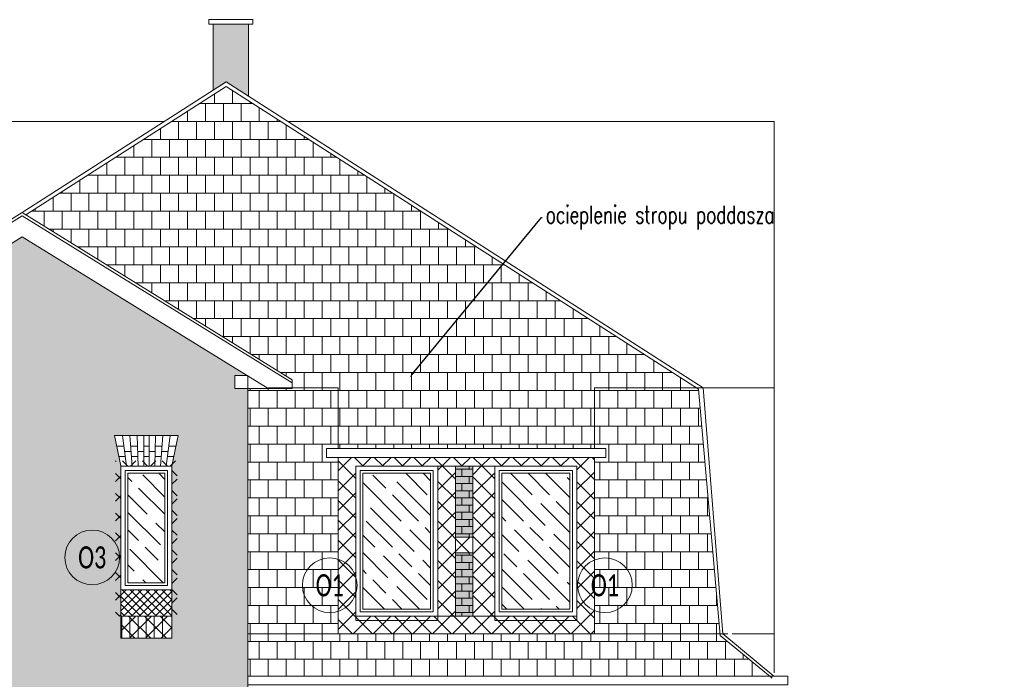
# Model space of a CAD drawing. Header units: millimetres. Extents: x 284606 to 569416, y -192995 to -95103.
# Tile 136 of 178: x 298384 to 299500, y -98351 to -97604. Entities that reach past the tile are written whole.
import ezdxf
from ezdxf import colors
from ezdxf.entities.mleader import LeaderData, LeaderLine
from ezdxf.enums import TextEntityAlignment as Align
from ezdxf.math import Vec2, Vec3

# ---------------------------------------------------------------- set-up
doc = ezdxf.new("R2010")
doc.units = ezdxf.units.MM
for name, color, linetype, lineweight in [('!STR_Elewacje 0.15', 10, 'Continuous', 15), ('!STR_Konstrukcja 0.20', 200, 'Continuous', 20), ('!STR_Kreskowanie', 253, 'Continuous', 5), ('!STR_Ocieplenie 0.05', 1, 'Continuous', 5), ('!STR_Opisy 0.09', 8, 'Continuous', 9), ('!STR_Stolarka okienna', 72, 'Continuous', 15), ('EKO Opisy 0.09', 8, 'Continuous', 9)]:
    doc.layers.add(name, color=color, linetype=linetype, lineweight=lineweight)
doc.layers.add('!STR_Kreskowanie ścian', color=7, linetype='Continuous', lineweight=5, true_color=0xa6a6a6)
doc.styles.add('EKO 1-10', font='romans.shx', dxfattribs={"width": 0.8, "height": 15})
doc.styles.add('EKO CM 1-50', font='calibri.ttf', dxfattribs={"width": 0.8, "height": 12.5})
doc.styles.add('j-romans', font='romans.shx', dxfattribs={"width": 0.7})
pattern_1 = [(0, (11300.432, 0), (0, 8.128), []), (90, (11300.432, 0), (-8.128, 8.128), [8.128, -8.128])]

# ---------------------------------------------------------------- blocks, each defined once
blk = doc.blocks.new('OKNO GÓRA')
at = {"layer": '!STR_Kreskowanie', "ltscale": 0.3}
h = blk.add_hatch(dxfattribs=at)
h.set_pattern_fill('GOST_WOOD', color=256, scale=7, angle=45)
h.set_pattern_definition([(135, (-288886.88, 98283.69), (29.698485, 29.698485), [70, -14]), (135, (-288867.08, 98283.69), (29.698485, 29.698485), [42, -10.5, 21, -10.5]), (135, (-288842.333, 98278.74), (29.698485, 29.698485), [70, -14])])
h.paths.add_polyline_path([(85, 162), (8, 162), (8, 8), (85, 8)])
at = {"layer": '!STR_Ocieplenie 0.05', "ltscale": 1.5}
blk.add_lwpolyline([(0, 0), (93, 0), (93, -5), (0, -5)], close=True, dxfattribs=at)
at = {"layer": '!STR_Stolarka okienna', "ltscale": 1.5}
blk.add_lwpolyline([(93, 0), (93, 170), (0, 170), (0, 0), (93, 0)], dxfattribs=at)
for points in [[(88, 5), (88, 165), (5, 165), (5, 5)], [(85, 162), (8, 162), (8, 8), (85, 8)]]:
    blk.add_lwpolyline(points, close=True, dxfattribs=at)
blk = doc.blocks.new('KÓLKO')
at = {"layer": '!STR_Opisy 0.09'}
blk.add_circle((0, -15.51), 15.51, dxfattribs=at)
at = {"layer": '!STR_Opisy 0.09', "style": 'EKO 1-10', "width": 0.8}
blk.add_attdef('NR', text='', height=15, dxfattribs=at).set_placement((0, -15.51), align=Align.MIDDLE_CENTER)

msp = doc.modelspace()

# ---------------------------------------------------------------- hatches: boundary and pattern name
at = {"layer": '!STR_Kreskowanie', "ltscale": 0.3}
h = msp.add_hatch(dxfattribs=at)
h.set_pattern_fill('GOST_WOOD', color=256, scale=7, angle=45)
h.set_pattern_definition([(135, (3771.297, 2899.78), (29.698485, 29.698485), [70, -14]), (135, (3791.096, 2899.78), (29.698485, 29.698485), [42, -10.5, 21, -10.5]), (135, (3815.844, 2894.83), (29.698485, 29.698485), [70, -14])])
h.paths.add_polyline_path([(298548.8, -98159.7), (298506.8, -98159.7), (298506.8, -98241.7), (298548.8, -98241.7)])
h.paths.add_polyline_path([(298548.8, -98117.7), (298506.8, -98117.7), (298506.8, -98159.7), (298548.8, -98159.7)])
at = {"layer": '!STR_Kreskowanie ścian', "ltscale": 0.3}
h = msp.add_hatch(dxfattribs=at)
h.set_pattern_fill('AR-B816', color=256, scale=0.04)
h.set_pattern_definition(pattern_1)
h.paths.add_polyline_path([(298643.6, -97608.5), (298603.6, -97608.5), (298603.6, -97683.2), (298618.2, -97673.8), (298643.6, -97690.1)])
h.paths.add_polyline_path([(300036, -97608.5), (299930, -97608.5), (299930, -97853.7), (300036, -97753.3)])
h.paths.add_polyline_path([(300522.4, -97608.5), (300368, -97608.5), (300368, -97673.8), (300522.4, -97673.8)])
h.paths.add_polyline_path([(301048.5, -97608.5), (300882.9, -97608.5), (300882.9, -97673.8), (301048.5, -97673.8)])
h.paths.add_polyline_path([(301282.1, -97608.5), (301104.6, -97608.5), (301104.6, -97714.7), (301282.1, -97886.5)])
h.paths.add_polyline_path([(302551.7, -97608.5), (302511.7, -97608.5), (302511.7, -97690.1), (302537.1, -97673.8), (302551.7, -97683.2)])
h.paths.add_polyline_path([(303967.5, -97605.5), (303789.9, -97605.5), (303789.9, -97840.3), (303967.5, -97707.3)])
h.paths.add_polyline_path([(304189.1, -97605.5), (304023.5, -97605.5), (304023.5, -97673.8), (304189.1, -97673.8)])
h.paths.add_polyline_path([(304704.1, -97605.5), (304549.6, -97605.5), (304549.6, -97673.8), (304704.1, -97673.8)])
h.paths.add_polyline_path([(305142.1, -97611.3), (305036.1, -97611.3), (305036.1, -97756.8), (305100.3, -97822.2), (305142.1, -97822.2)])
at = {"layer": '!STR_Kreskowanie ścian', "ltscale": 1.5}
h = msp.add_hatch(dxfattribs=at)
h.set_pattern_fill('AR-B88', color=256, scale=0.1)
h.set_pattern_definition([(0, (11300.432, 0), (0, 20.32), []), (90, (11300.432, 0), (-10.16, 20.32), [20.32, -20.32])])
h.paths.add_polyline_path([(298618.2, -97679.4), (298391.2, -97824.8), (298692.9, -98011.7), (298692.9, -98020.8), (298745, -98020.8), (298745, -98089.7), (299035.6, -98089.7), (299035.6, -98020.8), (299151.3, -98020.8)])
h.paths.add_polyline_path([(298745, -98099.7), (298731.8, -98099.7), (298731.8, -98089.7), (298745, -98089.7), (298745, -98020.8), (298692.9, -98020.8), (298692.9, -98021.7), (298642.9, -98021.7), (298642.9, -98299.8), (298745, -98299.8)])
h.paths.add_polyline_path([(299176.3, -98299.8), (298642.9, -98299.8), (298642.9, -98347.5), (299234.2, -98347.5)])
h.paths.add_polyline_path([(299153.4, -98022.2), (299151.3, -98020.8), (299035.6, -98020.8), (299035.6, -98089.7), (299048.5, -98089.7), (299048.5, -98099.7), (299035.6, -98099.7), (299035.6, -98299.8), (299178.1, -98299.8)])
at = {"layer": '!STR_Kreskowanie ścian', "ltscale": 0.3}
h = msp.add_hatch(dxfattribs=at)
h.set_pattern_fill('AR-B816', color=256, scale=0.04)
h.set_pattern_definition(pattern_1)
h.paths.add_polyline_path([(298642.9, -98021.7), (298627.9, -98021.7), (298627.9, -98006.7), (298642.9, -98006.7), (298387, -97849.6), (298131.2, -98006.7), (298146.2, -98006.7), (298146.2, -98021.7), (298131.2, -98021.7), (298131.2, -98677.6), (298229.7, -98677.6), (298229.7, -98540.3), (298379.5, -98540.3), (298379.5, -98677.6), (298642.9, -98677.6)])
h.paths.add_polyline_path([(298257.6, -98461.4), (298257.6, -98436.4), (298257.6, -98266.4), (298247.6, -98231.5), (298360.5, -98231.5), (298350.6, -98266.4), (298350.6, -98436.4), (298350.6, -98461.4)], flags=16)
h.paths.add_polyline_path([(298262.6, -98431.4), (298262.6, -98271.4), (298345.6, -98271.4), (298345.6, -98431.4), (298306.6, -98431.4)], flags=0)
h.paths.add_polyline_path([(298265.6, -98428.4), (298265.6, -98327.4), (298298.6, -98327.4), (298298.6, -98428.4)], flags=0)
h.paths.add_polyline_path([(298309.6, -98428.4), (298309.6, -98327.4), (298342.6, -98327.4), (298342.6, -98428.4)], flags=0)
h.paths.add_polyline_path([(298265.6, -98316.4), (298265.6, -98274.4), (298298.6, -98274.4), (298298.6, -98316.4)], flags=0)
h.paths.add_polyline_path([(298309.6, -98316.4), (298309.6, -98274.4), (298342.6, -98274.4), (298342.6, -98316.4)], flags=0)
h.paths.add_polyline_path([(298258.5, -98243.5), (298266.5, -98243.5), (298267.7, -98249.5), (298274.7, -98249.5), (298273.8, -98243.5), (298280, -98243.5), (298280.8, -98249.5), (298287.7, -98249.5), (298287.2, -98243.5), (298294.4, -98243.5), (298294.6, -98249.5), (298301.1, -98249.5), (298301.1, -98243.5), (298307.1, -98243.5), (298307.1, -98249.5), (298313.5, -98249.5), (298313.7, -98243.5), (298320.9, -98243.5), (298320.4, -98249.5), (298327.3, -98249.5), (298328.1, -98243.5), (298334.3, -98243.5), (298333.5, -98249.5), (298340.4, -98249.5), (298341.6, -98243.5), (298349.6, -98243.5), (298346.7, -98255.5), (298339.2, -98255.5), (298340.4, -98249.5), (298333.5, -98249.5), (298332.6, -98255.5), (298326.5, -98255.5), (298327.3, -98249.5), (298320.4, -98249.5), (298320, -98255.5), (298313.4, -98255.5), (298313.5, -98249.5), (298307.1, -98249.5), (298307.1, -98255.5), (298301.1, -98255.5), (298301.1, -98249.5), (298294.6, -98249.5), (298294.7, -98255.5), (298288.2, -98255.5), (298287.7, -98249.5), (298280.8, -98249.5), (298281.6, -98255.5), (298275.5, -98255.5), (298274.7, -98249.5), (298267.7, -98249.5), (298268.9, -98255.5), (298261.4, -98255.5)], flags=0)
h.paths.add_polyline_path([(298498.8, -98427), (298491.8, -98392.4), (298563.7, -98392.4), (298556.8, -98427), (298556.8, -98597.3), (298556.8, -98622.3), (298498.8, -98622.3), (298498.8, -98597.3)], flags=16)
h.paths.add_polyline_path([(298503.8, -98432.3), (298551.8, -98432.3), (298551.8, -98480.3), (298551.8, -98592.3), (298503.8, -98592.3)], flags=0)
h.paths.add_polyline_path([(298506.8, -98435.3), (298548.8, -98435.3), (298548.8, -98589.3), (298506.8, -98589.3)], flags=0)
h.paths.add_polyline_path([(298509.9, -98404.4), (298517.6, -98404.4), (298517.8, -98410.4), (298524.8, -98410.4), (298524.8, -98404.4), (298530.8, -98404.4), (298530.8, -98410.4), (298537.8, -98410.4), (298537.9, -98404.4), (298545.7, -98404.4), (298544.7, -98416.4), (298537.6, -98416.4), (298537.8, -98410.4), (298530.8, -98410.4), (298530.8, -98416.4), (298524.8, -98416.4), (298524.8, -98410.4), (298517.8, -98410.4), (298518, -98416.4), (298510.9, -98416.4)], flags=0)
h.paths.add_polyline_path([(298258.1, -98180.9), (298258.1, -98154.9), (298282.1, -98154.9), (298282.1, -98180.9)], flags=16)
h.paths.add_polyline_path([(298332.1, -98180.9), (298332.1, -98154.9), (298356.1, -98154.9), (298356.1, -98180.9)], flags=16)
h.paths.add_polyline_path([(298498.8, -98304.7), (298498.8, -98279.7), (298498.8, -98109.4), (298491.8, -98074.8), (298563.7, -98074.8), (298556.8, -98109.4), (298556.8, -98279.7), (298556.8, -98304.7)], flags=16)
h.paths.add_polyline_path([(298503.8, -98274.7), (298503.8, -98114.7), (298551.8, -98114.7), (298551.8, -98162.7), (298551.8, -98274.7)], flags=0)
h.paths.add_polyline_path([(298506.8, -98271.7), (298506.8, -98117.7), (298548.8, -98117.7), (298548.8, -98271.7)], flags=0)
h.paths.add_polyline_path([(298258.1, -98131.7), (298258.1, -98106.7), (298258.1, -98041.7), (298250.1, -98021.8), (298363, -98021.8), (298356.1, -98041.7), (298356.1, -98106.7), (298356.1, -98131.7)], flags=16)
h.paths.add_polyline_path([(298263.1, -98101.7), (298263.1, -98046.7), (298351.1, -98046.7), (298351.1, -98101.7)], flags=0)
h.paths.add_polyline_path([(298266.1, -98098.7), (298266.1, -98049.7), (298301.6, -98049.7), (298301.6, -98098.7)], flags=0)
h.paths.add_polyline_path([(298312.6, -98098.7), (298312.6, -98049.7), (298348.1, -98049.7), (298348.1, -98098.7)], flags=0)
h.paths.add_polyline_path([(298509.9, -98086.8), (298517.6, -98086.8), (298517.8, -98092.8), (298524.8, -98092.8), (298524.8, -98086.8), (298530.8, -98086.8), (298530.8, -98092.8), (298537.8, -98092.8), (298537.9, -98086.8), (298545.7, -98086.8), (298544.7, -98098.8), (298537.6, -98098.8), (298537.8, -98092.8), (298530.8, -98092.8), (298530.8, -98098.8), (298524.8, -98098.8), (298524.8, -98092.8), (298517.8, -98092.8), (298518, -98098.8), (298510.9, -98098.8)], flags=0)
h.paths.add_polyline_path([(298229.7, -98689.6), (298125.2, -98689.6), (298125.2, -98766.6), (298229.7, -98765.5)])
h.paths.add_polyline_path([(298484.1, -98730.5), (298476.3, -98695.6), (298570.8, -98695.6), (298563.9, -98730.5), (298563.9, -98764.6), (298642.9, -98764.3), (298648.9, -98764.4), (298648.9, -98689.6), (298379.5, -98689.6), (298379.5, -98765.5), (298484.1, -98765)])
h.paths.add_polyline_path([(299195.2, -98689.6), (298680.7, -98689.6), (298680.7, -98765), (299180.4, -98774.5), (299195.2, -98774.6)])
h.paths.add_polyline_path([(299189.2, -98367.5), (298957.8, -98367.5), (298680.7, -98367.5), (298680.7, -98677.6), (299189.2, -98677.6)])
h.paths.add_polyline_path([(298708.2, -98493.3), (298708.2, -98427.3), (298701.2, -98427.3), (298773.1, -98427.3), (298766.2, -98427.3), (298766.2, -98493.3)], flags=16)
h.paths.add_polyline_path([(298713.2, -98488.3), (298713.2, -98432.3), (298761.2, -98432.3), (298761.2, -98486.3), (298761.2, -98488.3)], flags=0)
h.paths.add_polyline_path([(298716.2, -98485.3), (298716.2, -98435.3), (298758.2, -98435.3), (298758.2, -98485.3)], flags=0)
h.paths.add_polyline_path([(298727.3, -98416.7), (298720.3, -98416.7), (298719.3, -98404.7), (298727, -98404.7), (298727.2, -98410.7), (298734.2, -98410.7), (298734.2, -98404.7), (298740.2, -98404.7), (298740.2, -98410.7), (298747.1, -98410.7), (298747.3, -98404.7), (298755, -98404.7), (298754.1, -98416.7), (298747, -98416.7), (298747.1, -98410.7), (298740.2, -98410.7), (298740.2, -98416.7), (298734.2, -98416.7), (298734.2, -98410.7), (298727.2, -98410.7)], flags=16)
h.paths.add_polyline_path([(298670.7, -98367.5), (298642.9, -98367.5), (298642.9, -98677.6), (298670.7, -98677.6)])
h.paths.add_polyline_path([(298670.7, -98689.6), (298648.9, -98689.6), (298648.9, -98764.4), (298670.7, -98764.8)])
at = {"layer": '!STR_Kreskowanie ścian', "ltscale": 0.3, "true_color": 0xdbdbdb}
h = msp.add_hatch(color=254, dxfattribs=at)
h.dxf.hatch_style = 1
h.paths.add_polyline_path([(298282.1, -98154.9), (298258.1, -98154.9), (298258.1, -98180.9), (298282.1, -98180.9)])
h.paths.add_polyline_path([(298356.1, -98154.9), (298332.1, -98154.9), (298332.1, -98180.9), (298356.1, -98180.9)])
h.paths.add_polyline_path([(298897.7, -98109.7), (298878, -98109.7), (298878, -98189.9), (298897.7, -98189.9)])
h.paths.add_polyline_path([(298897.7, -98207.9), (298878, -98207.9), (298878, -98279.7), (298897.7, -98279.7)])
at = {"layer": '!STR_Kreskowanie ścian', "ltscale": 0.3}
h = msp.add_hatch(dxfattribs=at)
h.set_pattern_fill('AR-B816', color=256, scale=0.04)
h.set_pattern_definition(pattern_1)
h.paths.add_polyline_path([(298282.1, -98154.9), (298258.1, -98154.9), (298258.1, -98180.9), (298282.1, -98180.9)])
h.paths.add_polyline_path([(298356.1, -98154.9), (298332.1, -98154.9), (298332.1, -98180.9), (298356.1, -98180.9)])
h.paths.add_polyline_path([(298897.7, -98109.7), (298878, -98109.7), (298878, -98189.9), (298897.7, -98189.9)])
h.paths.add_polyline_path([(298897.7, -98207.9), (298878, -98207.9), (298878, -98279.7), (298897.7, -98279.7)])
at = {"layer": '!STR_Kreskowanie ścian', "ltscale": 1.5}
h = msp.add_hatch(dxfattribs=at)
h.set_pattern_fill('ANSI31', color=256, scale=2.9, angle=45)
h.set_pattern_definition([(90, (-293266.105, 109093.695), (-9.2075, 9e-16), [])])
h.paths.add_polyline_path([(298554.8, -98279.7), (298554.8, -98304.7), (298495.3, -98304.7), (298495.3, -98279.7)])
at = {"layer": '!STR_Ocieplenie 0.05', "lineweight": 5, "ltscale": 0.3, "true_color": 0x387fc2}
h = msp.add_hatch(dxfattribs=at)
h.set_pattern_fill('ANSI37', color=145, scale=5)
h.set_pattern_definition([(45, (509.759, 4140.273), (-11.22532015, 11.22532015), []), (135, (509.759, 4140.273), (-11.22532015, -11.22532015), [])])
h.paths.add_polyline_path([(298562.7, -98103.6), (298492.7, -98103.6), (298492.7, -98279.6), (298498.7, -98279.6), (298498.7, -98109.6), (298556.7, -98109.6), (298556.7, -98279.6), (298562.7, -98279.6)])
at = {"layer": '!STR_Ocieplenie 0.05', "lineweight": 5, "ltscale": 0.3, "true_color": 0xa3d425}
h = msp.add_hatch(dxfattribs=at)
h.set_pattern_fill('ANSI37', color=62, scale=5)
h.paths.add_polyline_path([(298878, -98109.7), (298858, -98109.7), (298858, -98279.7), (298878, -98279.7)], flags=0)
h.paths.add_polyline_path([(298922.6, -98109.7), (298897.7, -98109.7), (298897.7, -98279.7), (298922.6, -98279.7)], flags=0)
h.paths.add_polyline_path([(299035.6, -98099.7), (298745, -98099.7), (298745, -98299.7), (299035.6, -98299.7)])
h.paths.add_polyline_path([(299015.6, -98109.7), (299015.6, -98279.7), (298922.6, -98279.7), (298765, -98279.7), (298765, -98109.7), (298858, -98109.7)], flags=16)
h.paths.add_polyline_path([(298897.7, -98207.9), (298878, -98207.9), (298878, -98189.9), (298897.7, -98189.9)], flags=0)
h.paths.add_polyline_path([(298927.6, -98114.7), (299010.6, -98114.7), (299010.6, -98274.7), (298927.6, -98274.7)], flags=0)
h.paths.add_polyline_path([(298930.6, -98117.7), (299007.6, -98117.7), (299007.6, -98271.7), (298930.6, -98271.7)], flags=0)
h.paths.add_polyline_path([(298853, -98114.7), (298853, -98274.7), (298770, -98274.7), (298770, -98114.7)], flags=0)
h.paths.add_polyline_path([(298850, -98117.7), (298850, -98271.7), (298773, -98271.7), (298773, -98117.7)], flags=0)
h.paths.add_polyline_path([(298897.7, -98189.9), (298878, -98189.9), (298878, -98207.9), (298897.7, -98207.9)], flags=0)
h = msp.add_hatch(dxfattribs=at)
h.set_pattern_fill('ANSI37', color=62, scale=5)
h.paths.add_polyline_path([(298878, -98109.7), (298858, -98109.7), (298858, -98279.7), (298878, -98279.7)])
h.paths.add_polyline_path([(298897.7, -98189.9), (298878, -98189.9), (298878, -98207.9), (298897.7, -98207.9)])
h.paths.add_polyline_path([(298922.6, -98109.7), (298897.7, -98109.7), (298897.7, -98279.7), (298922.6, -98279.7)])
at = {"layer": '!STR_Ocieplenie 0.05', "ltscale": 1.5, "true_color": 0xf00000}
h = msp.add_hatch(dxfattribs=at)
h.set_pattern_fill('ANSI37', color=1, scale=2, angle=-90)
h.set_pattern_definition([(315, (507365.3716, 500210.254), (4.49012806, 4.49012806), []), (45, (507365.3716, 500210.254), (-4.49012806, 4.49012806), [])])
h.paths.add_polyline_path([(298556.7, -98279.7), (298556.7, -98249.7), (298498.8, -98249.7), (298498.8, -98279.7)])
at = {"layer": '!STR_Ocieplenie 0.05', "lineweight": 5, "ltscale": 0.3, "true_color": 0xdb2724}
h = msp.add_hatch(dxfattribs=at)
h.set_pattern_fill('ANSI37', color=22, scale=4)
h.set_pattern_definition([(45, (-5209.533, 2807.016), (-8.9802561, 8.9802561), []), (135, (-5209.533, 2807.016), (-8.9802561, -8.9802561), [])])
h.paths.add_polyline_path([(298556.8, -98279.7), (298498.7, -98279.6), (298498.7, -98304.6), (298556.8, -98304.7)])

# ---------------------------------------------------------------- linework, layer by layer
at = {"layer": '!STR_Elewacje 0.15', "ltscale": 1.5}
for p, q in [((298563.7, -98074.8), (298491.8, -98074.8)), ((298498.8, -98109.4), (298491.8, -98074.8)), ((298505.3, -98109.7), (298500.7, -98074.8)), ((298511.8, -98109.7), (298508.9, -98074.8)), ((298518.3, -98109.7), (298517.3, -98074.8)), ((298524.8, -98109.7), (298524.8, -98074.8)), ((298530.8, -98109.7), (298530.8, -98074.8)), ((298537.3, -98109.7), (298538.3, -98074.8)), ((298543.8, -98109.7), (298546.6, -98074.8)), ((298550.3, -98109.7), (298554.9, -98074.8)), ((298556.8, -98109.4), (298563.7, -98074.8)), ((298494.2, -98086.8), (298502.3, -98086.8)), ((298503.1, -98092.8), (298510.4, -98092.8)), ((298509.9, -98086.8), (298517.6, -98086.8)), ((298517.8, -98092.8), (298524.8, -98092.8)), ((298530.8, -98086.8), (298524.8, -98086.8)), ((298537.8, -98092.8), (298530.8, -98092.8)), ((298545.7, -98086.8), (298537.9, -98086.8)), ((298552.5, -98092.8), (298545.2, -98092.8)), ((298561.3, -98086.8), (298553.3, -98086.8)), ((298496.6, -98098.8), (298503.8, -98098.8)), ((298496.6, -98098.8), (298503.8, -98098.8)), ((298496.6, -98098.8), (298503.8, -98098.8)), ((298510.9, -98098.8), (298518, -98098.8)), ((298510.9, -98098.8), (298518, -98098.8)), ((298510.9, -98098.8), (298518, -98098.8)), ((298530.8, -98098.8), (298524.8, -98098.8)), ((298530.8, -98098.8), (298524.8, -98098.8)), ((298530.8, -98098.8), (298524.8, -98098.8)), ((298544.7, -98098.8), (298537.6, -98098.8)), ((298544.7, -98098.8), (298537.6, -98098.8)), ((298544.7, -98098.8), (298537.6, -98098.8)), ((298558.9, -98098.8), (298551.7, -98098.8)), ((298558.9, -98098.8), (298551.7, -98098.8)), ((298558.9, -98098.8), (298551.7, -98098.8))]:
    msp.add_line(p, q, dxfattribs=at)
for points in [[(298731.8, -98089.7), (299048.5, -98089.7), (299048.5, -98099.7), (298731.8, -98099.7)], [(298556.8, -98279.7), (298498.8, -98279.7), (298498.8, -98304.7), (298556.8, -98304.7)], [(298642.9, -98347.5), (299254.7, -98347.5), (299254.7, -98357.5), (298642.9, -98357.5)]]:
    msp.add_lwpolyline(points, close=True, dxfattribs=at)
at = {"layer": '!STR_Konstrukcja 0.20', "ltscale": 1.5}
for p, q in [((298081.2, -98011.7), (298387, -97822.2)), ((298692.9, -98011.7), (298387, -97822.2)), ((298081.2, -98015.3), (298387, -97825.8)), ((298692.9, -98015.3), (298387, -97825.8)), ((298108, -98021.7), (298387, -97849.6)), ((298666, -98021.7), (298387, -97849.6)), ((298692.9, -98021.7), (298692.9, -98011.7)), ((298692.9, -98020.8), (298666, -98020.8)), ((298745, -98020.8), (298692.9, -98020.8)), ((299035.6, -98020.8), (299073.2, -98020.8))]:
    msp.add_line(p, q, dxfattribs=at)
for points in [[(298648.6, -97608.5), (298598.6, -97608.5), (298598.6, -97603.5), (298648.6, -97603.5)], [(298642.9, -98021.7), (298627.9, -98021.7), (298627.9, -98006.7), (298642.9, -98006.7)]]:
    msp.add_lwpolyline(points, close=True, dxfattribs=at)
for points in [[(298603.6, -97683.2), (298603.6, -97608.5), (298643.6, -97608.5), (298643.6, -97690.1)], [(298387, -97822.2), (298618.2, -97673.8)], [(298391.2, -97824.8), (298618.2, -97679.4)], [(299238.9, -98347.5), (299181, -98299.8), (299158.8, -98020.8), (298618.2, -97673.8)], [(299237, -98349.8), (299178.2, -98301.4), (299153.4, -98022.2), (298618.2, -97679.4)], [(298642.9, -98677.6), (298642.9, -98014.7)], [(298642.9, -98021.7), (298692.9, -98021.7)], [(298745, -98020.8), (298745, -98089.7), (299035.6, -98089.7), (299035.6, -98020.8)]]:
    msp.add_lwpolyline(points, dxfattribs=at)
at = {"layer": '!STR_Kreskowanie ścian', "ltscale": 0.3}
for points in [[(298548.1, -97718.8), (297995.9, -97718.8)], [(298688.3, -97718.8), (299239.2, -97718.8)], [(299239.2, -98343.8), (299239.2, -97718.8)], [(299239.2, -98343.8), (299239.2, -97733.8)], [(299073.2, -98020.8), (299239.2, -98020.8)], [(299191.6, -98299.8), (299239.2, -98299.8)]]:
    msp.add_lwpolyline(points, dxfattribs=at)
at = {"layer": '!STR_Ocieplenie 0.05', "ltscale": 1.5}
for p, q in [((298878, -98109.7), (298878, -98279.7)), ((298897.7, -98109.7), (298897.7, -98279.7)), ((298642.9, -98299.8), (299186.9, -98299.8))]:
    msp.add_line(p, q, dxfattribs=at)
for points in [[(298745, -98089.7), (299035.6, -98089.7)], [(299035.6, -98099.7), (299035.6, -98299.7), (298745, -98299.7), (298745, -98099.7)]]:
    msp.add_lwpolyline(points, dxfattribs=at)
for points in [[(298765, -98109.7), (299015.6, -98109.7), (299015.6, -98279.7), (298765, -98279.7)], [(298878, -98189.9), (298897.7, -98189.9), (298897.7, -98207.9), (298878, -98207.9)]]:
    msp.add_lwpolyline(points, close=True, dxfattribs=at)
at = {"layer": '!STR_Stolarka okienna', "ltscale": 1.5}
for points in [[(298556.8, -98249.7), (298556.8, -98109.7), (298498.8, -98109.7), (298498.8, -98249.7), (298556.8, -98249.7)], [(298556.8, -98279.7), (298556.8, -98109.7), (298498.8, -98109.7), (298498.8, -98279.7), (298556.8, -98279.7)], [(298551.8, -98114.7), (298551.8, -98162.7)]]:
    msp.add_lwpolyline(points, dxfattribs=at)
for points in [[(298551.8, -98244.7), (298551.8, -98114.7), (298503.8, -98114.7), (298503.8, -98244.7)], [(298548.8, -98117.7), (298506.8, -98117.7), (298506.8, -98241.7), (298548.8, -98241.7)]]:
    msp.add_lwpolyline(points, close=True, dxfattribs=at)

# ---------------------------------------------------------------- block references
at = {"layer": '!STR_Ocieplenie 0.05'}
for p in [(298765, -98279.7), (298922.6, -98279.7)]:
    msp.add_blockref('OKNO GÓRA', p, dxfattribs=at)
at = {"layer": 'EKO Opisy 0.09'}
ref = msp.add_blockref('KÓLKO', (298466.4, -98182), dxfattribs=dict(at, xscale=2, yscale=2, zscale=2))
ref.add_attrib('NR', 'O3', dxfattribs={"height": 25, "style": 'EKO CM 1-50', "width": 0.7}).set_placement((298466.4, -98213), align=Align.MIDDLE_CENTER)
ref = msp.add_blockref('KÓLKO', (298735.6, -98213.6), dxfattribs=dict(at, xscale=2, yscale=2, zscale=2))
ref.add_attrib('NR', 'O1', dxfattribs={"height": 25, "style": 'EKO CM 1-50', "width": 0.7}).set_placement((298735.6, -98244.6), align=Align.MIDDLE_CENTER)
ref = msp.add_blockref('KÓLKO', (299047.5, -98213.6), dxfattribs=dict(at, xscale=2, yscale=2, zscale=2))
ref.add_attrib('NR', 'O1', dxfattribs={"height": 25, "style": 'EKO CM 1-50', "width": 0.7}).set_placement((299047.5, -98244.6), align=Align.MIDDLE_CENTER)

# ---------------------------------------------------------------- leaders
at = {"layer": '!STR_Opisy 0.09', "ltscale": 0.3}
ml = msp.add_multileader_mtext('Standard', dxfattribs=at)
ml.set_content('ocieplenie stropu poddasza', color=256, style='j-romans')
ml.set_leader_properties()
ml.build(insert=Vec2(0, 0))
ml.multileader.update_dxf_attribs({"text_right_attachment_type": 6, "dogleg_length": 0.36, "arrow_head_size": 8, "scale": 2})
ctx = ml.context
ctx.base_point, ctx.scale, ctx.char_height, ctx.arrow_head_size, ctx.landing_gap_size, ctx.plane_origin = Vec3(298976.5, -97827.8), 2, 20, 8, 4, Vec3(343291.3, -99579.5)
ctx.right_attachment = 6
notes = []
notes.append((ctx, [(0, (1, 1, 0), (298975.7, -97827.8), (1, 0), 0.72, [(1, [(298826.2, -98008.9)], 0, [])])]))
ctx.mtext.insert, ctx.mtext.width, ctx.mtext.flow_direction = Vec3(298980.5, -97814.5), 616.028, 5
ml = msp.add_multileader_mtext('Standard', dxfattribs=at)
ml.set_content('ocieplenie stropu poddasza', color=256, style='j-romans')
ml.set_leader_properties()
ml.build(insert=Vec2(0, 0))
ml.multileader.update_dxf_attribs({"text_right_attachment_type": 6, "dogleg_length": 0.36, "arrow_head_size": 8, "scale": 2})
ctx = ml.context
ctx.base_point, ctx.scale, ctx.char_height, ctx.arrow_head_size, ctx.landing_gap_size, ctx.plane_origin = Vec3(299598.7, -97854.5), 2, 20, 8, 4, Vec3(343945.4, -99579.5)
ctx.right_attachment, ctx.text_align_type = 6, 2
notes.append((ctx, [(1, (1, 1, 0), (299897.5, -97867.8), (-1, 0), 0.72, [(1, [(299998, -98008.9)], 0, [])])]))
ctx.mtext.insert, ctx.mtext.width, ctx.mtext.alignment, ctx.mtext.flow_direction = Vec3(299892.7, -97841.2), 616.028, 3, 5
for ctx, leaders in notes:
    for number, flags, end, landing, length, lines in leaders:
        leader = LeaderData()
        leader.index, (leader.has_last_leader_line, leader.has_dogleg_vector, leader.attachment_direction) = number, flags
        leader.last_leader_point, leader.dogleg_vector, leader.dogleg_length = Vec3(end), Vec3(landing), length
        for number, points, colour, breaks in lines:
            line = LeaderLine()
            line.index, line.vertices, line.color, line.breaks = number, Vec3.list(points), colors.encode_raw_color(colour), breaks
            leader.lines.append(line)
        ctx.leaders.append(leader)

doc.saveas('drawing.dxf')
